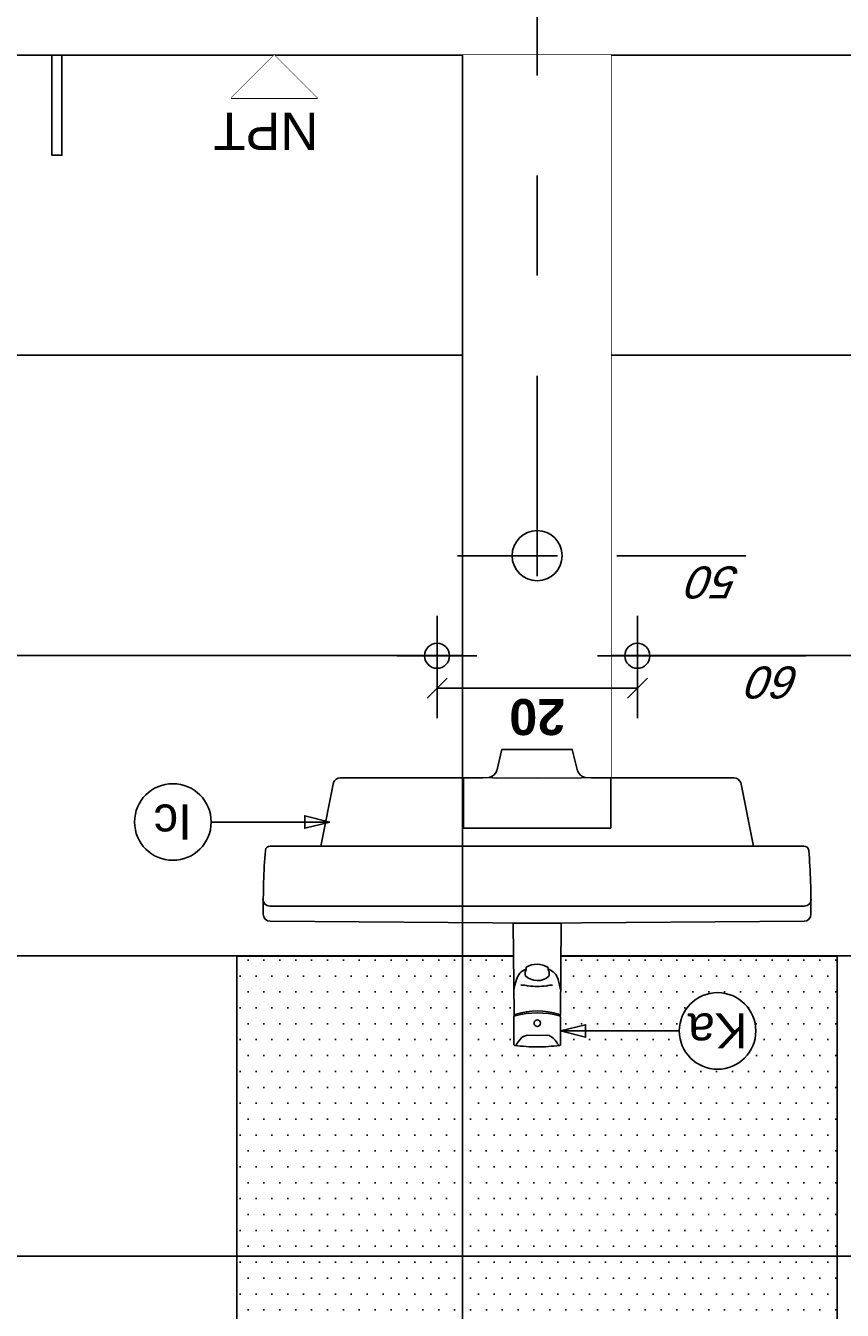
# Model space of a CAD drawing. Extents: x 1 to 126, y -14 to 17.
# Tile 78 of 132: x 58.012 to 58.828, y -3.327 to -2.044. Entities that reach past the tile are written whole.
import ezdxf
from ezdxf.enums import TextEntityAlignment as Align

# ---------------------------------------------------------------- set-up
doc = ezdxf.new("R2010")
doc.units = 0
doc.set_wipeout_variables(frame=1)
doc.header["$PDMODE"] = 3
doc.linetypes.add('DASHDOT', pattern=[1, 0.5, -0.25, 0, -0.25])
for name, color, linetype in [('A-ALBA-0', 9, 'Continuous'), ('A-ALBA-1', 1, 'Continuous'), ('A-ALBA-2', 2, 'Continuous'), ('A-ALBA-3', 3, 'Continuous'), ('A-ANNO-NIV', 2, 'Continuous'), ('A-ANNO-SIMB', 2, 'Continuous'), ('A-ANNO-SIMB @ 20', 2, 'Continuous'), ('A-ANOT-COTA-ACUM', 1, 'Continuous'), ('A-ANOT-COTA-PARC', 1, 'Continuous'), ('A-ANOT-NIVL', 2, 'Continuous'), ('A-ANOT-NIVL @ 20', 2, 'Continuous'), ('A-EQPM-FIJO', 1, 'Continuous')]:
    doc.layers.add(name, color=color, linetype=linetype)
doc.layers.add('A-ALBA-4', color=2, linetype='Continuous', lineweight=25)
doc.styles.add('BIS estudio', font='swissl.ttf')
doc.styles.add('BIS-COTA', font='swissb.ttf')
doc.styles.add('BIS-COTA-ACUM', font='swissi.ttf', dxfattribs={"oblique": 20})
doc.styles.add('E5-100', font='micross.ttf')
doc.dimstyles.new('BIS-COTA-ACUM', dxfattribs={"dimscale": 0.9, "dimtxt": 0.0016, "dimasz": 0.001, "dimexe": 0.0035, "dimexo": 0, "dimgap": 0.0005, "dimtad": 1, "dimdec": 1, "dimlfac": 100, "dimrnd": 1, "dimzin": 9, "dimdsep": 46, "dimtxsty": 'BIS-COTA-ACUM', "dimblk1": 'MARK1', "dimblk2": 'MARK2', "dimsah": 1, "dimcen": 0, "dimclrd": 1, "dimclre": 256, "dimclrt": 256, "dimaunit": 1, "dimadec": 0, "dimazin": 0, "dimtfac": 1, "dimtdec": 1, "dimtix": 1, "dimtmove": 2, "dimatfit": 3, "dimldrblk": 'MARK1', "dimfxl": 1, "dimtolj": 1, "dimarcsym": 1})
doc.dimstyles.new('BIS-COTA-NIVE', dxfattribs={"dimscale": 1.8, "dimtxt": 0.0018, "dimasz": 0.0015, "dimexe": 0, "dimexo": 0, "dimgap": 0.0027, "dimtad": 2, "dimtih": 1, "dimtoh": 1, "dimzin": 1, "dimdsep": 46, "dimtxsty": 'BIS-COTA', "dimblk1": 'MARK1', "dimblk2": 'MARK2', "dimsah": 1, "dimcen": 0.0015, "dimclrd": 1, "dimclre": 1, "dimaunit": 1, "dimadec": 0, "dimazin": 0, "dimtfac": 1, "dimtix": 1, "dimtofl": 0, "dimtmove": 2, "dimatfit": 3, "dimldrblk": 'MARK1', "dimfxl": 1, "dimtolj": 1, "dimarcsym": 0})
doc.dimstyles.new('BIS-COTA-PARC', dxfattribs={"dimscale": 0, "dimtxt": 0.0018, "dimasz": 0.001, "dimexe": 0.0015, "dimexo": 0, "dimgap": 0.0005, "dimtad": 1, "dimdec": 0, "dimlfac": 100, "dimzin": 9, "dimdsep": 46, "dimtxsty": 'BIS-COTA', "dimblk": 'OBLIQUE', "dimcen": 2.5, "dimclrd": 256, "dimclre": 251, "dimclrt": 2, "dimadec": 1, "dimazin": 2, "dimtfac": 1, "dimtdec": 0, "dimtix": 1, "dimtmove": 2, "dimatfit": 3, "dimldrblk": 'DOT', "dimfxl": 0.0015, "dimfxlon": 1, "dimtolj": 1, "dimtzin": 0, "dimarcsym": 0})

# ---------------------------------------------------------------- blocks, each defined once
blk = doc.blocks.new('*D282')
at = {"layer": 'A-ANNO-NIV', "color": 1, "lineweight": -2, "transparency": 16777216}
for p, q in [((57.9647, -4.1731), (57.8059, -4.0281)), ((57.8059, -4.0281), (58.0532, -4.0281)), ((57.9047, -4.1731), (57.9647, -4.1731))]:
    blk.add_line(p, q, dxfattribs=at)
at = {"layer": 'Defpoints', "color": 0, "transparency": 16777216}
for p in [(59.1678, -2.0731), (57.8659, -4.0281), (57.9047, -4.1731)]:
    blk.add_point(p, dxfattribs=at)
at = {"layer": 'A-ANNO-NIV', "color": 0, "transparency": 16777216, "insert": (57.9865, -4.1006), "char_height": 0.036, "attachment_point": 5, "rotation": 180, "style": 'BIS-COTA'}
blk.add_mtext('\\A1;+2.10', dxfattribs=at)
blk = doc.blocks.new('MARK1')
at = {"color": 0}
for p, q in [((1, 0), (-1, 0)), ((0, 1.5), (0, -1.5))]:
    blk.add_line(p, q, dxfattribs=at)
blk.add_lwpolyline([(0.5, 0.5), (-0.5, -0.5)], dxfattribs=at)
blk = doc.blocks.new('MARK2')
at = {"color": 0}
for p, q in [((1, 0), (-1, 0)), ((0, 1.5), (0, -1.5))]:
    blk.add_line(p, q, dxfattribs=at)
blk.add_lwpolyline([(0.5, 0.5), (-0.5, -0.5)], dxfattribs=at)
blk = doc.blocks.new('_Oblique')
at = {"color": 0, "lineweight": -2}
blk.add_line((-0.5, -0.5), (0.5, 0.5), dxfattribs=at)
blk = doc.blocks.new('*D289')
at = {"layer": 'A-ANOT-COTA-PARC', "color": 251, "lineweight": -2, "transparency": 16777216}
for p, q in [((57.3983, -1.9128), (57.3983, -1.8528)), ((59.6483, -1.9128), (59.6483, -1.8528))]:
    blk.add_line(p, q, dxfattribs=at)
at = {"layer": 'A-ANOT-COTA-PARC', "lineweight": -2, "transparency": 16777216}
blk.add_line((59.6483, -1.8828), (57.3983, -1.8828), dxfattribs=at)
at = {"layer": 'Defpoints', "color": 0, "transparency": 16777216}
for p in [(57.3983, -1.8828), (57.3983, -2.0732), (59.6483, -2.0732)]:
    blk.add_point(p, dxfattribs=at)
at = {"layer": 'A-ANOT-COTA-PARC', "lineweight": -2, "transparency": 16777216, "xscale": 0.02, "yscale": 0.02, "zscale": 0.02, "rotation": 180}
blk.add_blockref('_Oblique', (57.3983, -1.8828), dxfattribs=at)
at = {"layer": 'A-ANOT-COTA-PARC', "lineweight": -2, "transparency": 16777216, "xscale": 0.02, "yscale": 0.02, "zscale": 0.02}
blk.add_blockref('_Oblique', (59.6483, -1.8828), dxfattribs=at)
at = {"layer": 'A-ANOT-COTA-PARC', "color": 2, "transparency": 16777216, "insert": (58.5233, -1.9113), "char_height": 0.036, "attachment_point": 5, "rotation": 180, "style": 'BIS-COTA'}
blk.add_mtext('\\A1;225', dxfattribs=at)
blk = doc.blocks.new('_Dot')
at = {"color": 0, "linetype": 'ByBlock', "lineweight": -2}
blk.add_line((-0.5, 0), (-1, 0), dxfattribs=at)
at = {"color": 0, "linetype": 'ByBlock', "const_width": 0.5}
blk.add_lwpolyline([(-0.25, 0, 1), (0.25, 0, 1)], format="xyb", close=True, dxfattribs=at)
blk = doc.blocks.new('BIS-TOMA-AGUA')
at = {"linetype": 'DASHDOT', "ltscale": 0.03}
for p, q in [((0, -0.03984), (0, 0.03984)), ((-0.03984, 0), (0.03984, 0))]:
    blk.add_line(p, q, dxfattribs=at)
blk.add_circle((0, 0), 0.0125)
blk = doc.blocks.new('*D349')
at = {"layer": 'A-ANOT-COTA-PARC', "color": 251, "lineweight": -2, "transparency": 16777216}
for p, q in [((58.4233, -2.6756), (58.4233, -2.7356)), ((58.6235, -2.6756), (58.6235, -2.7356))]:
    blk.add_line(p, q, dxfattribs=at)
at = {"layer": 'A-ANOT-COTA-PARC', "lineweight": -2, "transparency": 16777216}
blk.add_line((58.6235, -2.7056), (58.4233, -2.7056), dxfattribs=at)
at = {"layer": 'Defpoints', "color": 0, "transparency": 16777216}
for p in [(58.4233, -2.6732), (58.6235, -2.6732), (58.4233, -2.7056)]:
    blk.add_point(p, dxfattribs=at)
at = {"layer": 'A-ANOT-COTA-PARC', "lineweight": -2, "transparency": 16777216, "xscale": 0.02, "yscale": 0.02, "zscale": 0.02, "rotation": 180}
blk.add_blockref('_Oblique', (58.4233, -2.7056), dxfattribs=at)
at = {"layer": 'A-ANOT-COTA-PARC', "lineweight": -2, "transparency": 16777216, "xscale": 0.02, "yscale": 0.02, "zscale": 0.02}
blk.add_blockref('_Oblique', (58.6235, -2.7056), dxfattribs=at)
at = {"layer": 'A-ANOT-COTA-PARC', "color": 2, "transparency": 16777216, "insert": (58.5234, -2.7341), "char_height": 0.036, "attachment_point": 5, "rotation": 180, "style": 'BIS-COTA'}
blk.add_mtext('\\A1;20', dxfattribs=at)
blk = doc.blocks.new('BIS-LD03-FA')
for points in [[(-0.274, -0.024, -0.414133), (-0.2671, -0.0169), (0, -0.017)], [(0.274, -0.024, 0.414133), (0.2671, -0.0169), (0, -0.017)]]:
    blk.add_lwpolyline(points, format="xyb")
for points in [[(-0.2162, -0.077), (0, -0.077)], [(0.2162, -0.077), (0, -0.077)], [(-0.0479, -0.1454), (-0.0405, -0.1449), (0, -0.145)], [(0.0479, -0.1454), (0.0405, -0.1449), (0, -0.145)]]:
    blk.add_lwpolyline(points)
blk.add_wipeout([(-0.0236, 0), (-0.0234, 0), (0.0234, 0), (0.0236, 0.0001), (0.0238, 0.0002), (0.0238, 0.0003), (0.0239, 0.0004), (0.0239, 0.0005), (0.023, 0.0914), (0.0227, 0.0924), (0.0227, 0.0924), (0.0228, 0.0924), (0.0228, 0.0924), (0.0228, 0.0924), (0.0228, 0.0925), (0.0228, 0.0925), (0.0229, 0.0925), (0.0229, 0.0925), (0.0229, 0.0926), (0.0229, 0.0926), (0.0229, 0.0926), (0.023, 0.0928), (0.023, 0.093), (0.0231, 0.0933), (0.0232, 0.0935), (0.0232, 0.0937), (0.0232, 0.0939), (0.0232, 0.0941), (0.0233, 0.0944), (0.0232, 0.1033), (0.0232, 0.1122), (0.0233, 0.1211), (0.0232, 0.1213), (0.0232, 0.1216), (0.023, 0.1218), (0.0227, 0.1221), (0.0224, 0.1222), (0.0221, 0.1222), (0.0177, 0.1227), (0.0132, 0.123), (0.0088, 0.1233), (0.0043, 0.1236), (-0.0001, 0.1237), (-0.0046, 0.1236), (-0.0091, 0.1233), (-0.0135, 0.123), (-0.0179, 0.1227), (-0.0224, 0.1222), (-0.0226, 0.1222), (-0.0231, 0.122), (-0.0234, 0.1216), (-0.0235, 0.1211), (-0.0235, 0.1122), (-0.0235, 0.1032), (-0.0235, 0.0942), (-0.0235, 0.0942), (-0.0235, 0.0941), (-0.0235, 0.0941), (-0.0235, 0.0941), (-0.0235, 0.094), (-0.0234, 0.094), (-0.0234, 0.094), (-0.0234, 0.094), (-0.0234, 0.0939), (-0.0233, 0.0939), (-0.0233, 0.0937), (-0.0233, 0.0935), (-0.0232, 0.0932), (-0.0232, 0.093), (-0.0231, 0.0928), (-0.023, 0.0926), (-0.023, 0.0924), (-0.0233, 0.0913), (-0.0241, 0.0005), (-0.0241, 0.0003), (-0.0239, 0.0001)])
for p, q in [((-0.022, 0.1221), (-0.0205, 0.1206)), ((0.0202, 0.1206), (0.0206, 0.1213)), ((-0.0124, 0.1124), (-0.0102, 0.112)), ((-0.0102, 0.112), (-0.0002, 0.1121)), ((-0.0002, 0.1121), (0.0099, 0.112)), ((0.0099, 0.112), (0.0136, 0.1131)), ((-0.023, 0.0927), (-0.0225, 0.0926)), ((-0.0224, 0.0921), (-0.0216, 0.0909)), ((0.0213, 0.0909), (0.022, 0.0915)), ((0.0221, 0.0926), (0.0225, 0.0927)), ((-0.0234, 0.0667), (-0.0225, 0.0618)), ((0.0231, 0.0667), (0.0221, 0.0618)), ((-0.0225, 0.0618), (-0.021, 0.0564)), ((-0.012, 0.0527), (-0.012, 0.0488)), ((0.012, 0.049), (0.012, 0.0524)), ((0.0221, 0.0618), (0.0206, 0.0564)), ((-0.012, 0.0488), (-0.0112, 0.0468)), ((-0.0112, 0.0468), (-0.011, 0.0443)), ((0.011, 0.0463), (0.012, 0.049)), ((0.011, 0.0441), (0.011, 0.0463))]:
    blk.add_line(p, q)
for points in [[(-0.0239, 0.0001), (-0.0241, 0.0003), (-0.0241, 0.0005), (-0.0233, 0.0913), (-0.023, 0.0924, -0.073203), (-0.0233, 0.0939, -0.147777), (-0.0235, 0.0942, 0.006728), (-0.0235, 0.1211), (-0.0234, 0.1216), (-0.0231, 0.122), (-0.0226, 0.1222), (-0.0224, 0.1222, -0.02603), (-0.0001, 0.1237, -0.02603), (0.0221, 0.1222), (0.0224, 0.1222), (0.0227, 0.1221), (0.023, 0.1218), (0.0232, 0.1216), (0.0232, 0.1213), (0.0233, 0.1211, 0.006496), (0.0233, 0.0944, -0.084319), (0.0229, 0.0926, -0.166821), (0.0227, 0.0924), (0.023, 0.0914), (0.0239, 0.0005), (0.0239, 0.0004), (0.0238, 0.0003), (0.0238, 0.0002), (0.0236, 0.0001), (0.0234, 0), (-0.0234, 0), (-0.0236, 0)], [(0, -0.1735), (0.0352, -0.1735), (0.0404, -0.152, -0.239078), (0.0479, -0.1454), (0.0542, -0.145), (0.1968, -0.145, 0.322876), (0.2035, -0.1403), (0.2162, -0.077), (0.2666, -0.077, 0.376002), (0.2716, -0.0727, 0.02196), (0.2737, -0.0088, 0.408994), (0.2668, -0.0019), (0, 0), (-0.2668, -0.0019, 0.408994), (-0.2737, -0.0088, 0.02196), (-0.2716, -0.0727, 0.376002), (-0.2666, -0.077), (-0.2162, -0.077), (-0.2035, -0.1403, 0.322876), (-0.1968, -0.145), (-0.0542, -0.145), (-0.0479, -0.1454, -0.239078), (-0.0404, -0.152), (-0.0352, -0.1735), (0, -0.1735)]]:
    blk.add_lwpolyline(points, format="xyb", close=True)
blk.add_lwpolyline([(-0.0241, 0.0005, 1), (-0.0241, 0.0005)], format="xyb")
blk.add_circle((-0.0002, 0.1), 0.00325)
for centre, radius, start, end in [((-0.0026, 0.1302), 0.0203, 208.1058, 241.155), ((0.0015, 0.1302), 0.021, 305.1774, 332.8917), ((0.0225, 0.1201), 0.00225, 111.9507, 145.9864), ((-0.0002, 0.1784), 0.0887, 255.4086, 284.5467), ((-0.0002, 0.16), 0.0723, 252.7526, 287.2474), ((-0.0061, 0.0606), 0.0155, 195.8979, 250.7641), ((-0.0143, 0.077), 0.015, 265.385, 289.6735), ((-0.0002, 0.0399), 0.0175, 45.8773, 132.6251), ((-0.0002, -0.0297), 0.0929, 84.3621, 95.6379), ((0.0158, 0.087), 0.0251, 254.2026, 270.8923), ((0.006, 0.0603), 0.0151, 289.5035, 345.205), ((0.0002, 0.0619), 0.0209, 237.5722, 301.2077)]:
    blk.add_arc(centre, radius, start, end)
blk = doc.blocks.new('*U82')
blk.add_lwpolyline([(0.007846, 0), (0.006596, -0.000312), (0.006596, 0.000313)], close=True)
blk.add_wipeout([(0, -0.001913), (0.000299, -0.00189), (0.000591, -0.00182), (0.000869, -0.001705), (0.001125, -0.001548), (0.001353, -0.001353), (0.001548, -0.001125), (0.001705, -0.000869), (0.00182, -0.000591), (0.00189, -0.000299), (0.001913, 0), (0.00189, 0.000299), (0.00182, 0.000591), (0.001705, 0.000869), (0.001548, 0.001125), (0.001353, 0.001353), (0.001125, 0.001548), (0.000869, 0.001705), (0.000591, 0.00182), (0.000299, 0.00189), (0, 0.001913), (-0.000299, 0.00189), (-0.000591, 0.00182), (-0.000869, 0.001705), (-0.001125, 0.001548), (-0.001353, 0.001353), (-0.001548, 0.001125), (-0.001705, 0.000869), (-0.00182, 0.000591), (-0.00189, 0.000299), (-0.001913, 0), (-0.00189, -0.000299), (-0.00182, -0.000591), (-0.001705, -0.000869), (-0.001548, -0.001125), (-0.001353, -0.001353), (-0.001125, -0.001548), (-0.000869, -0.001705), (-0.000591, -0.00182), (-0.000299, -0.00189)])
at = {"linetype": 'Continuous'}
blk.add_line((0.007846, 0), (0.001913, 0), dxfattribs=at)
blk.add_circle((0, 0), 0.001913)
at = {"color": 1, "linetype": 'Continuous', "style": 'E5-100'}
blk.add_attdef('LETRA', text='', height=0.00175, dxfattribs=at).set_placement((0, 0), align=Align.MIDDLE_CENTER)
blk = doc.blocks.new('*U54')
blk.add_lwpolyline([(-0.007846, 0), (-0.006596, 0.000312), (-0.006596, -0.000313)], close=True)
blk.add_wipeout([(0, -0.001913), (0.000299, -0.00189), (0.000591, -0.00182), (0.000869, -0.001705), (0.001125, -0.001548), (0.001353, -0.001353), (0.001548, -0.001125), (0.001705, -0.000869), (0.00182, -0.000591), (0.00189, -0.000299), (0.001913, 0), (0.00189, 0.000299), (0.00182, 0.000591), (0.001705, 0.000869), (0.001548, 0.001125), (0.001353, 0.001353), (0.001125, 0.001548), (0.000869, 0.001705), (0.000591, 0.00182), (0.000299, 0.00189), (0, 0.001913), (-0.000299, 0.00189), (-0.000591, 0.00182), (-0.000869, 0.001705), (-0.001125, 0.001548), (-0.001353, 0.001353), (-0.001548, 0.001125), (-0.001705, 0.000869), (-0.00182, 0.000591), (-0.00189, 0.000299), (-0.001913, 0), (-0.00189, -0.000299), (-0.00182, -0.000591), (-0.001705, -0.000869), (-0.001548, -0.001125), (-0.001353, -0.001353), (-0.001125, -0.001548), (-0.000869, -0.001705), (-0.000591, -0.00182), (-0.000299, -0.00189)])
at = {"linetype": 'Continuous'}
blk.add_line((-0.007846, 0), (-0.001913, 0), dxfattribs=at)
blk.add_circle((0, 0), 0.001913)
at = {"color": 1, "linetype": 'Continuous', "style": 'E5-100'}
blk.add_attdef('LETRA', text='', height=0.00175, dxfattribs=at).set_placement((0, 0), align=Align.MIDDLE_CENTER)
blk = doc.blocks.new('*U47')
at = {"color": 0, "linetype": 'Continuous'}
blk.add_line((-0.004296, 0), (0.002148, 0), dxfattribs=at)
at = {"color": 0, "linetype": 'Continuous', "ltscale": 5}
blk.add_lwpolyline([(-0.002148, -0.002148), (0.002148, -0.002148), (0, 0), (-0.002148, -0.002148)], dxfattribs=at)
blk.add_wipeout([(0, 0), (0.002148, -0.002148), (-0.002148, -0.002148)])
blk = doc.blocks.new('*D357')
at = {"layer": 'A-ANOT-COTA-ACUM', "lineweight": -2, "transparency": 16777216}
blk.add_line((57.7196, -3.9132), (57.9063, -3.9132), dxfattribs=at)
at = {"layer": 'Defpoints', "color": 0, "transparency": 16777216}
for p in [(58.2296, -2.7132), (57.7196, -3.9132), (57.819, -3.9132)]:
    blk.add_point(p, dxfattribs=at)
at = {"layer": 'A-ANOT-COTA-ACUM', "transparency": 16777216, "insert": (57.8676, -3.9396), "char_height": 0.032, "attachment_point": 5, "rotation": 180, "style": 'BIS-COTA-ACUM'}
blk.add_mtext('\\A1;184', dxfattribs=at)
blk = doc.blocks.new('*D358')
at = {"layer": 'A-ANOT-COTA-ACUM', "lineweight": -2, "transparency": 16777216}
blk.add_line((57.8323, -2.9846), (57.9616, -2.9846), dxfattribs=at)
at = {"layer": 'Defpoints', "color": 0, "transparency": 16777216}
for p in [(58.3423, -1.7846), (57.8323, -2.9846), (57.8928, -2.9846)]:
    blk.add_point(p, dxfattribs=at)
at = {"layer": 'A-ANOT-COTA-ACUM', "transparency": 16777216, "insert": (57.9322, -3.0111), "char_height": 0.032, "attachment_point": 5, "rotation": 180, "style": 'BIS-COTA-ACUM'}
blk.add_mtext('\\A1;90', dxfattribs=at)
blk = doc.blocks.new('*D360')
at = {"layer": 'A-ANOT-COTA-ACUM', "lineweight": -2, "transparency": 16777216}
blk.add_line((58.6633, -2.6732), (58.7918, -2.6732), dxfattribs=at)
at = {"layer": 'Defpoints', "color": 0, "transparency": 16777216}
for p in [(59.1733, -1.4732), (58.6633, -2.6732), (58.7239, -2.6732)]:
    blk.add_point(p, dxfattribs=at)
at = {"layer": 'A-ANOT-COTA-ACUM', "transparency": 16777216, "insert": (58.7629, -2.6996), "char_height": 0.032, "attachment_point": 5, "rotation": 180, "style": 'BIS-COTA-ACUM'}
blk.add_mtext('\\A1;60', dxfattribs=at)
blk = doc.blocks.new('*D361')
at = {"layer": 'A-ANOT-COTA-ACUM', "lineweight": -2, "transparency": 16777216}
blk.add_line((58.603, -2.5732), (58.7321, -2.5732), dxfattribs=at)
at = {"layer": 'Defpoints', "color": 0, "transparency": 16777216}
for p in [(59.113, -1.3732), (58.603, -2.5732), (58.6635, -2.5732)]:
    blk.add_point(p, dxfattribs=at)
at = {"layer": 'A-ANOT-COTA-ACUM', "transparency": 16777216, "insert": (58.7028, -2.5997), "char_height": 0.032, "attachment_point": 5, "rotation": 180, "style": 'BIS-COTA-ACUM'}
blk.add_mtext('\\A1;50', dxfattribs=at)
blk = doc.blocks.new('*D362')
at = {"layer": 'A-ANOT-COTA-PARC', "color": 251, "lineweight": -2, "transparency": 16777216}
for p, q in [((57.3983, -1.9913), (57.3983, -1.9313)), ((58.5233, -1.9913), (58.5233, -1.9313))]:
    blk.add_line(p, q, dxfattribs=at)
at = {"layer": 'A-ANOT-COTA-PARC', "lineweight": -2, "transparency": 16777216}
blk.add_line((58.5233, -1.9613), (57.3983, -1.9613), dxfattribs=at)
at = {"layer": 'Defpoints', "color": 0, "transparency": 16777216}
for p in [(57.3983, -1.9613), (57.3983, -2.0732), (58.5233, -2.4935)]:
    blk.add_point(p, dxfattribs=at)
at = {"layer": 'A-ANOT-COTA-PARC', "lineweight": -2, "transparency": 16777216, "xscale": 0.02, "yscale": 0.02, "zscale": 0.02, "rotation": 180}
blk.add_blockref('_Oblique', (57.3983, -1.9613), dxfattribs=at)
at = {"layer": 'A-ANOT-COTA-PARC', "lineweight": -2, "transparency": 16777216, "xscale": 0.02, "yscale": 0.02, "zscale": 0.02}
blk.add_blockref('_Oblique', (58.5233, -1.9613), dxfattribs=at)
at = {"layer": 'A-ANOT-COTA-PARC', "color": 2, "transparency": 16777216, "insert": (57.9608, -1.9898), "char_height": 0.036, "attachment_point": 5, "rotation": 180, "style": 'BIS-COTA'}
blk.add_mtext('\\A1;113', dxfattribs=at)
blk = doc.blocks.new('*D514')
at = {"layer": 'A-ANNO-SIMB', "color": 1, "linetype": 'Continuous', "lineweight": -2, "transparency": 16777216}
for p, q in [((57.9142, -4.0509), (57.7916, -3.906)), ((57.7916, -3.906), (57.9664, -3.906)), ((57.8542, -4.0509), (57.9142, -4.0509))]:
    blk.add_line(p, q, dxfattribs=at)
at = {"layer": 'Defpoints', "color": 0, "linetype": 'Continuous', "transparency": 16777216}
for p in [(59.1173, -1.9509), (57.8516, -3.906), (57.8542, -4.0509)]:
    blk.add_point(p, dxfattribs=at)
at = {"layer": 'A-ANNO-SIMB', "color": 0, "linetype": 'Continuous', "transparency": 16777216, "insert": (57.936, -3.9785), "char_height": 0.036, "attachment_point": 5, "rotation": 180, "style": 'BIS-COTA'}
blk.add_mtext('\\A1;JA', dxfattribs=at)

msp = doc.modelspace()

# ---------------------------------------------------------------- hatches: boundary and pattern name
at = {"layer": 'A-ALBA-0'}
h = msp.add_hatch(dxfattribs=at)
h.set_pattern_fill('_USER', color=256, scale=0.3, pattern_type=0)
h.set_pattern_definition([(360, (59.6483, -2.0732), (4e-16, 0.3), [])])
h.paths.add_polyline_path([(57.4, -2.0736), (57.3966, -4.1731), (59.6483, -4.1731), (59.6483, -2.0732)])
h = msp.add_hatch(dxfattribs=at)
h.set_pattern_fill('_USER', color=256, scale=0.6, angle=-90, pattern_type=0)
h.set_pattern_definition([(270, (59.6483, -2.0732), (0.6, -8e-16), [])])
h.paths.add_polyline_path([(57.4, -2.0736), (57.3966, -4.1731), (59.6483, -4.1732), (59.6483, -2.0732)])
at = {"layer": 'A-ALBA-1'}
h = msp.add_hatch(dxfattribs=at)
h.set_pattern_fill('DOTS', color=256, scale=0.01)
h.set_pattern_definition([(360, (-160342.37665, 866351.60514), (0.0079375, 0.015875), [0, -0.015875])])
h.paths.add_polyline_path([(58.2233, -4.1733), (58.2233, -2.9733), (58.8233, -2.9733), (58.8233, -4.1733)])

# ---------------------------------------------------------------- linework, layer by layer
msp.add_lwpolyline([(58.2233, -2.9733), (58.2233, -4.1733), (58.8233, -4.1733), (58.8233, -2.9733)], close=True, dxfattribs=at)
at = {"layer": 'A-ALBA-2'}
msp.add_lwpolyline([(58.0383, -2.0732), (58.0383, -2.1732), (58.0483, -2.1732), (58.0483, -2.0732)], dxfattribs=at)
at = {"layer": 'A-ALBA-4'}
msp.add_lwpolyline([(59.6483, -4.1731), (59.6483, -2.0732), (57.3983, -2.0732), (57.3983, -4.1731), (57.3833, -4.1731), (57.3833, -4.4286), (59.6633, -4.4286), (59.6633, -4.1731)], close=True, dxfattribs=at)
at = {"layer": 'A-EQPM-FIJO'}
msp.add_lwpolyline([(58.597, -2.8452), (58.4496, -2.8452), (58.4496, -2.0732), (58.597, -2.0732)], close=True, dxfattribs=at)

# ---------------------------------------------------------------- texts
at = {"layer": 'A-ANOT-NIVL', "color": 2, "insert": (58.2522, -2.1493), "char_height": 0.0375, "attachment_point": 5, "rotation": 180, "style": 'BIS estudio'}
msp.add_mtext('\\A1;NPT', dxfattribs=at)

# ---------------------------------------------------------------- dimensions: what is measured, and where the dimension line sits
at = {"layer": 'A-ANNO-NIV'}
dim = msp.add_ordinate_dim(feature_location=(57.9047, -4.1731), offset=(-0.0388, 0.1449), dtype=0, origin=(59.1678, -2.0731), dimstyle='BIS-COTA-NIVE', override={"dimscale": 0, "dimpost": '+<>', "dimtix": 1, "dimtofl": 0, "dimtmove": 2, "dimatfit": 3}, dxfattribs=at)
dim.commit()
dim.dimension.update_dxf_attribs({"geometry": '*D282', "text_midpoint": (57.9865, -4.1006)})
at = {"layer": 'A-ANOT-COTA-ACUM'}
dim = msp.add_ordinate_dim(feature_location=(58.6633, -2.6732), offset=(0.0605, 0), dtype=0, origin=(59.1733, -1.4732), text='60', dimstyle='BIS-COTA-ACUM', override={"dimscale": 0, "dimtix": 1, "dimtofl": 1, "dimtmove": 2, "dimatfit": 3}, dxfattribs=at)
dim.commit()
dim.dimension.update_dxf_attribs({"geometry": '*D360', "text_midpoint": (58.7629, -2.6996)})
at = {"layer": 'A-ANOT-COTA-PARC'}
dim = msp.add_linear_dim(base=(57.3983, -1.8828), p1=(59.6483, -2.0732), p2=(57.3983, -2.0732), angle=180, dimstyle='BIS-COTA-PARC', override={"dimscale": 0, "dimtix": 1, "dimtofl": 1, "dimtmove": 2, "dimatfit": 3}, dxfattribs=at)
dim.commit()
dim.dimension.update_dxf_attribs({"geometry": '*D289', "text_midpoint": (58.5233, -1.9113)})

# ---------------------------------------------------------------- next in the draw order: block references
at = {"layer": 'A-ANOT-NIVL @ 20', "xscale": 20, "yscale": 20, "zscale": 20, "rotation": 3.180836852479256e-08}
msp.add_blockref('*U47', (58.2605, -2.0732), dxfattribs=at)

# ---------------------------------------------------------------- next in the draw order: wipeouts: each hides what was drawn before it
msp.add_wipeout([(58.597, -2.7953), (58.4496, -2.7953), (58.4496, -2.0732), (58.597, -2.0732)]).dxf.layer = 'A-EQPM-FIJO'

# ---------------------------------------------------------------- next in the draw order: linework, layer by layer
at = {"layer": 'A-ALBA-2', "linetype": 'DASHDOT', "ltscale": 0.1}
msp.add_line((58.5233, -2.4935), (58.5233, -1.4203), dxfattribs=at)

# ---------------------------------------------------------------- next in the draw order: block references
at = {"layer": 'A-ALBA-3', "xscale": 1.999999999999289, "yscale": 1.999999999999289, "zscale": 1.999999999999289, "rotation": 269.9999999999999}
msp.add_blockref('BIS-TOMA-AGUA', (58.5233, -2.5732), dxfattribs=at)
at = {"layer": 'A-ALBA-3', "rotation": 269.9999999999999}
for p in [(58.4233, -2.6732), (58.6235, -2.6732)]:
    msp.add_blockref('BIS-TOMA-AGUA', p, dxfattribs=at)
at = {"layer": 'A-EQPM-FIJO', "rotation": 179.9999999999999}
msp.add_blockref('BIS-LD03-FA', (58.5233, -2.9402), dxfattribs=at)

# ---------------------------------------------------------------- next in the draw order: dimensions: what is measured, and where the dimension line sits
at = {"layer": 'A-ANOT-COTA-ACUM'}
dim = msp.add_ordinate_dim(feature_location=(58.603, -2.5732), offset=(0.0605, 0), dtype=0, origin=(59.113, -1.3732), text='50', dimstyle='BIS-COTA-ACUM', override={"dimscale": 0, "dimtix": 1, "dimtofl": 1, "dimtmove": 2, "dimatfit": 3}, dxfattribs=at)
dim.commit()
dim.dimension.update_dxf_attribs({"geometry": '*D361', "text_midpoint": (58.7028, -2.5997)})
at = {"layer": 'A-ANOT-COTA-PARC'}
for base, p1, p2, picture, middle in [((57.39829, -1.96129), (58.5233, -2.49353), (57.39829, -2.0732), '*D362', (57.96079, -1.98979)), ((58.4233, -2.7056), (58.6235, -2.6732), (58.4233, -2.6732), '*D349', (58.5234, -2.7341))]:
    dim = msp.add_linear_dim(base=base, p1=p1, p2=p2, angle=180, dimstyle='BIS-COTA-PARC', override={"dimscale": 0, "dimtix": 1, "dimtofl": 1, "dimtmove": 2, "dimatfit": 3}, dxfattribs=at)
    dim.commit()
    dim.dimension.update_dxf_attribs({"geometry": picture, "text_midpoint": middle})

# ---------------------------------------------------------------- next in the draw order: block references
at = {"layer": 'A-ANNO-SIMB @ 20', "linetype": 'Continuous', "xscale": 20, "yscale": 20, "zscale": 20, "rotation": 179.9999999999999}
for name, p, values in [('*U54', (58.1592, -2.8392), {'LETRA': 'Ic'}), ('*U82', (58.7037, -3.0479), {'LETRA': 'Ka'})]:
    msp.add_blockref(name, p, dxfattribs=at).add_auto_attribs(values)

# ---------------------------------------------------------------- next in the draw order: dimensions: what is measured, and where the dimension line sits
at = {"layer": 'A-ANNO-SIMB', "linetype": 'Continuous'}
dim = msp.add_ordinate_dim(feature_location=(57.8542, -4.0509), offset=(-0.0026, 0.145), dtype=0, origin=(59.1173, -1.9509), text='JA', dimstyle='BIS-COTA-NIVE', override={"dimscale": 0, "dimpost": '+<>', "dimtix": 1, "dimtofl": 0, "dimtmove": 2, "dimatfit": 3}, dxfattribs=at)
dim.commit()
dim.dimension.update_dxf_attribs({"geometry": '*D514', "text_midpoint": (57.936, -3.9785)})
at = {"layer": 'A-ANOT-COTA-ACUM'}
for feature_location, offset, origin, text, picture, middle in [((57.8323, -2.9846), (0.0605, 0), (58.3423, -1.7846), '90', '*D358', (57.9322, -3.0111)), ((57.7196, -3.9132), (0.0994, 0), (58.2296, -2.7132), '184', '*D357', (57.8676, -3.9396))]:
    dim = msp.add_ordinate_dim(feature_location=feature_location, offset=offset, dtype=0, origin=origin, text=text, dimstyle='BIS-COTA-ACUM', override={"dimscale": 0, "dimtix": 1, "dimtofl": 1, "dimtmove": 2, "dimatfit": 3}, dxfattribs=at)
    dim.commit()
    dim.dimension.update_dxf_attribs({"geometry": picture, "text_midpoint": middle})

doc.saveas('drawing.dxf')
